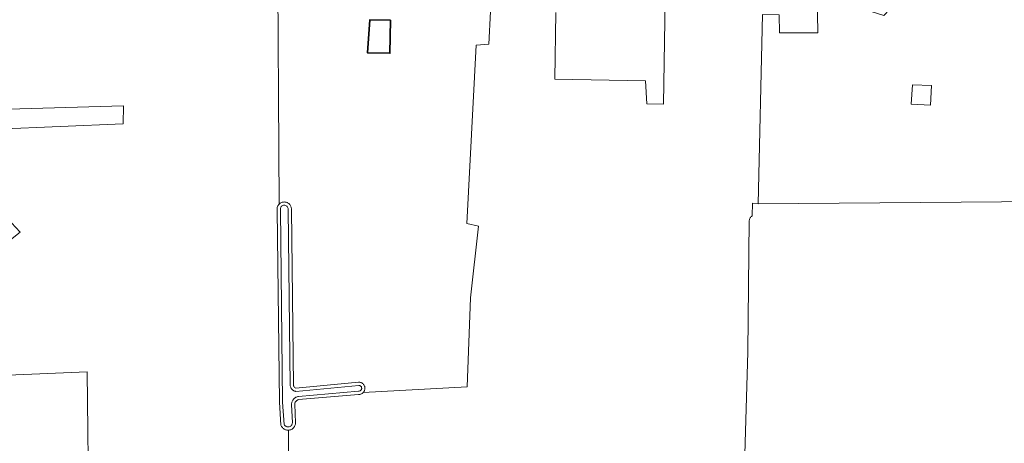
# Model space of a CAD drawing. Header units: metres. Extents: x 125158 to 132124, y 450612 to 454469.
# Tile 49 of 173: x 126433 to 126663, y 451393 to 451492. Entities that reach past the tile are written whole.
import ezdxf

# ---------------------------------------------------------------- set-up
doc = ezdxf.new("R2010")
doc.units = ezdxf.units.M
for name, color, linetype, lineweight in [('B-XX-OG-BEBOUWING-GV', 8, 'Continuous', 35), ('B-XX-OG-TERREIN_CULTUURSCHEIDING-GV', 8, 'Continuous', 18), ('B-XX-OG-WATER-GV', 8, 'Continuous', 18), ('B-XX-OG-WATER_SLOOT-GV', 8, 'Continuous', 18)]:
    doc.layers.add(name, color=color, linetype=linetype, lineweight=lineweight)

msp = doc.modelspace()

# ---------------------------------------------------------------- linework, layer by layer
at = {"layer": 'B-XX-OG-BEBOUWING-GV'}
msp.add_lwpolyline([(126519.69, 451491.69), (126514.85, 451491.79), (126514.31, 451484.02), (126519.54, 451483.92)], close=True, dxfattribs=at)
at = {"layer": 'B-XX-OG-TERREIN_CULTUURSCHEIDING-GV'}
for points in [[(126668.72, 451544.14), (126662.55, 451544.28), (126657.34, 451544.63), (126656.66, 451544.73), (126652.29, 451545.1), (126648.11, 451545.55), (126647.96, 451543.72), (126648.62, 451541.47), (126650.08, 451539.62), (126652.33, 451538.43), (126654.84, 451537.77), (126654.63, 451530.41), (126649.81, 451532.74), (126646.64, 451495.84), (126637.85, 451495.57), (126635.23, 451492.75), (126619.59, 451497.78), (126619.78, 451488.69), (126610.79, 451488.69), (126610.66, 451492.92), (126606.8, 451492.98), (126605.77, 451448.66), (126672.31, 451449.2)], [(126495.77, 451389.55), (126495.76, 451395.72), (126495.58, 451395.72), (126495.41, 451395.74), (126495.23, 451395.77), (126495.06, 451395.82), (126494.9, 451395.89), (126494.74, 451395.98), (126494.6, 451396.08), (126494.46, 451396.2), (126494.34, 451396.32), (126494.23, 451396.46), (126494.13, 451396.61), (126494, 451396.87), (126493.65, 451402.26), (126493.11, 451447.32), (126493.1, 451447.54), (126493.12, 451447.71), (126493.15, 451447.87), (126493.2, 451448.04), (126493.27, 451448.19), (126493.35, 451448.34), (126493.45, 451448.48), (126493.56, 451448.61), (126493.6, 451448.64), (126493.2, 451512.37)], [(126493.2, 451512.37), (126493.6, 451448.64), (126493.68, 451448.72), (126493.81, 451448.83), (126493.95, 451448.92), (126494.11, 451448.99), (126494.26, 451449.05), (126494.43, 451449.09), (126494.59, 451449.12), (126494.76, 451449.13), (126494.93, 451449.12), (126495.1, 451449.1), (126495.26, 451449.06), (126495.42, 451449), (126495.57, 451448.93), (126495.72, 451448.84), (126495.85, 451448.74), (126495.98, 451448.62), (126496.09, 451448.5), (126496.19, 451448.36), (126496.27, 451448.21), (126496.34, 451448.06), (126496.39, 451447.9), (126496.43, 451447.73), (126496.45, 451447.57), (126496.45, 451447.43), (126496.96, 451406.12), (126497, 451406), (126497.09, 451405.82), (126497.18, 451405.72), (126497.35, 451405.63), (126497.49, 451405.57), (126512.16, 451406.94), (126512.37, 451406.94), (126512.51, 451406.92), (126512.65, 451406.88), (126512.78, 451406.84), (126512.91, 451406.77), (126513.03, 451406.7), (126513.14, 451406.62), (126513.25, 451406.52), (126513.34, 451406.41), (126513.43, 451406.3), (126513.5, 451406.18), (126513.56, 451406.05), (126513.61, 451405.91), (126513.64, 451405.77), (126513.66, 451405.63), (126513.66, 451405.49), (126513.65, 451405.35), (126513.63, 451405.21), (126513.59, 451405.07), (126513.54, 451404.94), (126513.48, 451404.81), (126513.4, 451404.69), (126513.32, 451404.58), (126513.28, 451404.54), (126537.63, 451405.88), (126538.42, 451426.65), (126540.28, 451443.45), (126537.5, 451444.11), (126539.69, 451485.83), (126542.71, 451486.07), (126543.05, 451493.72)], [(126584.07, 451501.39), (126583.63, 451472.01), (126579.67, 451472.1), (126579.38, 451477.5), (126558.18, 451477.89), (126558.4, 451493.45)], [(126558.4, 451493.45), (126558.18, 451477.89), (126579.38, 451477.5), (126579.67, 451472.1), (126583.63, 451472.01), (126584.07, 451501.39)], [(126610.66, 451492.92), (126610.79, 451488.69), (126619.78, 451488.69), (126619.59, 451497.78)], [(126543.05, 451493.72), (126542.71, 451486.07), (126539.69, 451485.83), (126537.5, 451444.11), (126540.28, 451443.45), (126538.42, 451426.65), (126537.63, 451405.88), (126513.28, 451404.54), (126513.22, 451404.48), (126513.11, 451404.38), (126512.99, 451404.3), (126512.87, 451404.23), (126512.74, 451404.17), (126512.61, 451404.13), (126512.47, 451404.1), (126512.33, 451404.08), (126512.16, 451404.08), (126498.15, 451402.86), (126497.99, 451402.81), (126497.84, 451402.74), (126497.69, 451402.64), (126497.57, 451402.53), (126497.46, 451402.4), (126497.37, 451402.25), (126497.29, 451402.01), (126497.26, 451401.78), (126497.44, 451397.46), (126497.43, 451397.28), (126497.4, 451397.11), (126497.35, 451396.93), (126497.29, 451396.77), (126497.21, 451396.61), (126497.12, 451396.46), (126497.01, 451396.32), (126496.88, 451396.19), (126496.75, 451396.08), (126496.6, 451395.98), (126496.44, 451395.89), (126496.28, 451395.82), (126496.11, 451395.77), (126495.94, 451395.73), (126495.76, 451395.72), (126495.77, 451389.55)], [(126601.41, 451347.53), (126603.37, 451414.01), (126603.7, 451444.77), (126603.74, 451444.95), (126603.78, 451445.1), (126603.83, 451445.24), (126603.91, 451445.38), (126603.99, 451445.51), (126604.09, 451445.63), (126604.19, 451445.74), (126604.31, 451445.84), (126604.38, 451445.89), (126604.46, 451448.84), (126605.77, 451448.66), (126606.8, 451492.98)], [(126427.35, 451470.75), (126457.11, 451471.6), (126457.01, 451467.44), (126427.44, 451466.19)], [(126427.44, 451466.19), (126457.01, 451467.44), (126457.11, 451471.6), (126427.35, 451470.75)], [(126427.8, 451447.49), (126432.93, 451442.08), (126429.46, 451439.3)], [(126429.46, 451439.3), (126432.93, 451442.08), (126427.8, 451447.49)], [(126428.22, 451408.52), (126448.6, 451409.35), (126449.04, 451374.89)], [(126428.77, 451373.25), (126449.04, 451374.89), (126448.6, 451409.35), (126428.22, 451408.52)]]:
    msp.add_lwpolyline(points, dxfattribs=at)
for points in [[(126514.31, 451484.02), (126514.85, 451491.79), (126519.69, 451491.69), (126519.54, 451483.92)], [(126641.61, 451472.02), (126641.88, 451476.52), (126646.38, 451476.39), (126646.11, 451471.76)], [(126646.38, 451476.39), (126641.88, 451476.52), (126641.61, 451472.02), (126646.11, 451471.76)]]:
    msp.add_lwpolyline(points, close=True, dxfattribs=at)
at = {"layer": 'B-XX-OG-WATER-GV'}
msp.add_lwpolyline([(126494.92, 451448.36), (126494.76, 451448.37), (126494.6, 451448.36), (126494.45, 451448.32), (126494.31, 451448.24), (126494.17, 451448.15), (126494.06, 451448.03), (126493.95, 451447.84), (126493.88, 451447.68), (126493.86, 451447.52), (126493.86, 451447.35), (126494.4, 451402.29), (126494.77, 451397.04), (126494.86, 451396.89), (126494.98, 451396.75), (126495.12, 451396.65), (126495.23, 451396.57), (126495.35, 451396.53), (126495.48, 451396.49), (126495.61, 451396.48), (126495.79, 451396.48), (126495.96, 451396.52), (126496.13, 451396.58), (126496.28, 451396.67), (126496.41, 451396.79), (126496.52, 451396.93), (126496.6, 451397.08), (126496.66, 451397.25), (126496.69, 451397.43), (126496.49, 451401.76), (126496.5, 451401.92), (126496.53, 451402.09), (126496.56, 451402.25), (126496.62, 451402.41), (126496.68, 451402.56), (126496.76, 451402.71), (126496.85, 451402.85), (126496.95, 451402.98), (126497.07, 451403.1), (126497.19, 451403.21), (126497.32, 451403.31), (126497.47, 451403.4), (126497.62, 451403.47), (126497.77, 451403.53), (126497.93, 451403.58), (126498.09, 451403.61), (126512.2, 451404.84), (126512.36, 451404.86), (126512.53, 451404.91), (126512.66, 451405), (126512.79, 451405.13), (126512.85, 451405.25), (126512.89, 451405.38), (126512.91, 451405.5), (126512.89, 451405.67), (126512.83, 451405.83), (126512.76, 451405.94), (126512.64, 451406.05), (126512.47, 451406.15), (126512.34, 451406.17), (126512.22, 451406.19), (126497.52, 451404.8), (126497.4, 451404.81), (126497.28, 451404.84), (126497.16, 451404.88), (126497.04, 451404.92), (126496.93, 451404.98), (126496.82, 451405.04), (126496.72, 451405.12), (126496.63, 451405.2), (126496.54, 451405.29), (126496.43, 451405.44), (126496.34, 451405.6), (126496.28, 451405.75), (126496.22, 451405.96), (126496.2, 451406.08), (126495.7, 451447.46), (126495.68, 451447.62), (126495.64, 451447.78), (126495.56, 451447.94), (126495.48, 451448.05), (126495.36, 451448.17), (126495.23, 451448.26), (126495.08, 451448.32)], close=True, dxfattribs=at)
at = {"layer": 'B-XX-OG-WATER_SLOOT-GV'}
for points in [[(126494.93, 451449.12), (126494.76, 451449.13), (126494.59, 451449.12), (126494.43, 451449.09), (126494.26, 451449.05), (126494.11, 451448.99), (126493.95, 451448.92), (126493.81, 451448.83), (126493.68, 451448.72), (126493.6, 451448.64), (126493.56, 451448.61), (126493.45, 451448.48), (126493.35, 451448.34), (126493.27, 451448.19), (126493.2, 451448.04), (126493.15, 451447.87), (126493.12, 451447.71), (126493.1, 451447.54), (126493.11, 451447.32), (126493.65, 451402.26), (126494, 451396.87), (126494.13, 451396.61), (126494.23, 451396.46), (126494.34, 451396.32), (126494.46, 451396.2), (126494.6, 451396.08), (126494.74, 451395.98), (126494.9, 451395.89), (126495.06, 451395.82), (126495.23, 451395.77), (126495.41, 451395.74), (126495.58, 451395.72), (126495.76, 451395.72), (126495.94, 451395.73), (126496.11, 451395.77), (126496.28, 451395.82), (126496.44, 451395.89), (126496.6, 451395.98), (126496.75, 451396.08), (126496.88, 451396.19), (126497.01, 451396.32), (126497.12, 451396.46), (126497.21, 451396.61), (126497.29, 451396.77), (126497.35, 451396.93), (126497.4, 451397.11), (126497.43, 451397.28), (126497.44, 451397.46), (126497.26, 451401.78), (126497.29, 451402.01), (126497.37, 451402.25), (126497.46, 451402.4), (126497.57, 451402.53), (126497.69, 451402.64), (126497.84, 451402.74), (126497.99, 451402.81), (126498.15, 451402.86), (126512.16, 451404.08), (126512.33, 451404.08), (126512.47, 451404.1), (126512.61, 451404.13), (126512.74, 451404.17), (126512.87, 451404.23), (126512.99, 451404.3), (126513.11, 451404.38), (126513.22, 451404.48), (126513.28, 451404.54), (126513.32, 451404.58), (126513.4, 451404.69), (126513.48, 451404.81), (126513.54, 451404.94), (126513.59, 451405.07), (126513.63, 451405.21), (126513.65, 451405.35), (126513.66, 451405.49), (126513.66, 451405.63), (126513.64, 451405.77), (126513.61, 451405.91), (126513.56, 451406.05), (126513.5, 451406.18), (126513.43, 451406.3), (126513.34, 451406.41), (126513.25, 451406.52), (126513.14, 451406.62), (126513.03, 451406.7), (126512.91, 451406.77), (126512.78, 451406.84), (126512.65, 451406.88), (126512.51, 451406.92), (126512.37, 451406.94), (126512.16, 451406.94), (126497.49, 451405.57), (126497.35, 451405.63), (126497.18, 451405.72), (126497.09, 451405.82), (126497, 451406), (126496.96, 451406.12), (126496.45, 451447.43), (126496.45, 451447.57), (126496.43, 451447.73), (126496.39, 451447.9), (126496.34, 451448.06), (126496.27, 451448.21), (126496.19, 451448.36), (126496.09, 451448.5), (126495.98, 451448.62), (126495.85, 451448.74), (126495.72, 451448.84), (126495.57, 451448.93), (126495.42, 451449), (126495.26, 451449.06), (126495.1, 451449.1)], [(126494.6, 451448.36), (126494.76, 451448.37), (126494.92, 451448.36), (126495.08, 451448.32), (126495.23, 451448.26), (126495.36, 451448.17), (126495.48, 451448.05), (126495.56, 451447.94), (126495.64, 451447.78), (126495.68, 451447.62), (126495.7, 451447.46), (126496.2, 451406.08), (126496.22, 451405.96), (126496.28, 451405.75), (126496.34, 451405.6), (126496.43, 451405.44), (126496.54, 451405.29), (126496.63, 451405.2), (126496.72, 451405.12), (126496.82, 451405.04), (126496.93, 451404.98), (126497.04, 451404.92), (126497.16, 451404.88), (126497.28, 451404.84), (126497.4, 451404.81), (126497.52, 451404.8), (126512.22, 451406.19), (126512.34, 451406.17), (126512.47, 451406.15), (126512.64, 451406.05), (126512.76, 451405.94), (126512.83, 451405.83), (126512.89, 451405.67), (126512.91, 451405.5), (126512.89, 451405.38), (126512.85, 451405.25), (126512.79, 451405.13), (126512.66, 451405), (126512.53, 451404.91), (126512.36, 451404.86), (126512.2, 451404.84), (126498.09, 451403.61), (126497.93, 451403.58), (126497.77, 451403.53), (126497.62, 451403.47), (126497.47, 451403.4), (126497.32, 451403.31), (126497.19, 451403.21), (126497.07, 451403.1), (126496.95, 451402.98), (126496.85, 451402.85), (126496.76, 451402.71), (126496.68, 451402.56), (126496.62, 451402.41), (126496.56, 451402.25), (126496.53, 451402.09), (126496.5, 451401.92), (126496.49, 451401.76), (126496.69, 451397.43), (126496.66, 451397.25), (126496.6, 451397.08), (126496.52, 451396.93), (126496.41, 451396.79), (126496.28, 451396.67), (126496.13, 451396.58), (126495.96, 451396.52), (126495.79, 451396.48), (126495.61, 451396.48), (126495.48, 451396.49), (126495.35, 451396.53), (126495.23, 451396.57), (126495.12, 451396.65), (126494.98, 451396.75), (126494.86, 451396.89), (126494.77, 451397.04), (126494.4, 451402.29), (126493.86, 451447.35), (126493.86, 451447.52), (126493.88, 451447.68), (126493.95, 451447.84), (126494.06, 451448.03), (126494.17, 451448.15), (126494.31, 451448.24), (126494.45, 451448.32)]]:
    msp.add_lwpolyline(points, close=True, dxfattribs=at)

doc.saveas('drawing.dxf')
